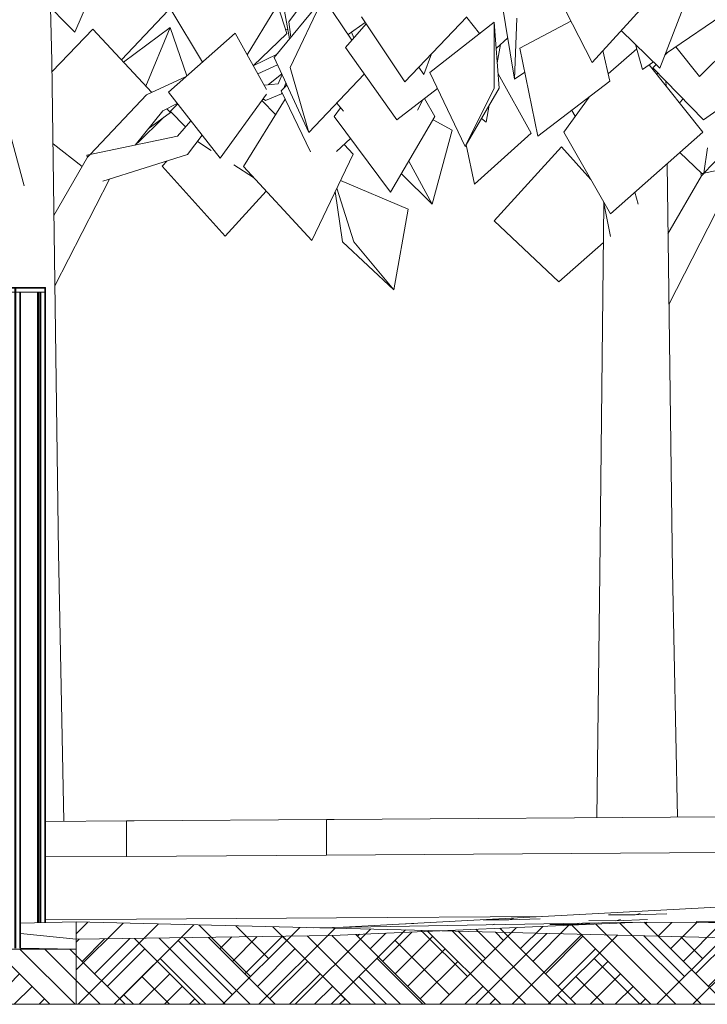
# Model space of a CAD drawing. Header units: millimetres. Extents: x -76432 to -27350, y -300 to 6935.
# Tile 12 of 75: x -74999 to -73251, y -300 to 2202. Entities that reach past the tile are written whole.
import ezdxf

# ---------------------------------------------------------------- set-up
doc = ezdxf.new("R2010")
doc.units = ezdxf.units.MM
doc.header["$MEASUREMENT"] = 0
for name, color, linetype in [('Nouveau_Terrain _ Modifié.Terrain', 7, 'Continuous'), ('Nouveau_Terrain _ Original.Terrain', 7, 'Continuous'), ('Nouveau_VRD _ Végétation.VRD', 7, 'Continuous'), ('VRD _ Bordure.VRD', 7, 'Continuous'), ('VRD _ Clôture.VRD', 7, 'Continuous')]:
    doc.layers.add(name, color=color, linetype=linetype)
pattern_1 = [(315, (0, 0), (95.45942, 95.45942), []), (315, (31.82, 31.82), (190.9188, 190.9188), []), (315, (63.64, 63.64), (190.9188, 190.9188), []), (45, (95.46, 95.46), (-31.819805, 31.819805), [135, -135])]

# ---------------------------------------------------------------- blocks, each defined once
blk = doc.blocks.new('Élément de coupe_10')
at = {"layer": 'VRD _ Bordure.VRD', "color": 7, "linetype": 'Continuous', "lineweight": 15}
for p, q in [((-73222.7, 176.1), (-74199.8, 169.6)), ((-74727.5, 166), (-74933.4, 164.6)), ((-74707.9, 166.2), (-74727.5, 166)), ((-74727.5, 166), (-74727.5, 76)), ((-74219.4, 169.4), (-74707.9, 166.2)), ((-74199.8, 169.6), (-74219.4, 169.4)), ((-74219.4, 79.4), (-74219.4, 169.4)), ((-74727.5, 76), (-74933.4, 74.6)), ((-74219.4, 79.4), (-74727.5, 76)), ((-73222.7, 86.1), (-74219.4, 79.4)), ((-74702, -84), (-74933.4, -85.5)), ((-74193.9, -80.6), (-74702, -84)), ((-73672.4, -77.1), (-74193.9, -80.6))]:
    blk.add_line(p, q, dxfattribs=at)
blk = doc.blocks.new('Élément de coupe_31')
at = {"layer": 'Nouveau_Terrain _ Original.Terrain', "linetype": 'Continuous', "lineweight": 15, "true_color": 0xf48e54}
h = blk.add_hatch(dxfattribs=at)
h.set_pattern_fill('Terre', color=33, style=0, pattern_type=2)
h.set_pattern_definition([(45, (0, 0), (-137.8858, 137.8858), []), (45, (-45.96, 45.96), (-275.7716, 275.7716), []), (45, (-91.92, 91.92), (-275.7716, 275.7716), []), (135, (-137.886, 137.886), (45.96194, 45.96194), [195, -195])])
h.paths.add_polyline_path([(-68703.4, -300), (-69378.9, -256.7), (-70141.7, -206.2), (-74854.9, -90.5), (-74854.9, -300)])
at = {"layer": 'Nouveau_Terrain _ Original.Terrain', "color": 7, "linetype": 'Continuous', "lineweight": 15}
for p, q in [((-74996.5, -93.4), (-74854.9, -90.5)), ((-74854.9, -90.5), (-74854.9, -134.8)), ((-74854.9, -134.8), (-74854.9, -160)), ((-74854.9, -160), (-74854.9, -300))]:
    blk.add_line(p, q, dxfattribs=at)
at = {"layer": 'Nouveau_Terrain _ Original.Terrain', "color": 7, "linetype": 'Continuous', "lineweight": 15, "flags": 128}
for points in [[(-74854.9, -90.5), (-70141.7, -206.2), (-69378.9, -256.7), (-68703.4, -300)], [(-68703.4, -300), (-69952.1, -300), (-74854.9, -300)]]:
    blk.add_lwpolyline(points, dxfattribs=at)
blk = doc.blocks.new('Élément de coupe_42')
at = {"layer": 'Nouveau_Terrain _ Modifié.Terrain', "linetype": 'Continuous', "lineweight": 15, "true_color": 0x966928}
h = blk.add_hatch(dxfattribs=at)
h.set_pattern_fill('Terre_remanié', color=47, style=0, pattern_type=2)
h.set_pattern_definition(pattern_1)
h.paths.add_polyline_path([(-76432.2, -300), (-74854.9, -300), (-74854.9, -160), (-76432.2, -159.1)])
at = {"layer": 'Nouveau_Terrain _ Modifié.Terrain', "color": 7, "linetype": 'Continuous', "lineweight": 15}
for p, q in [((-75684.3, -142.6), (-76432.2, -126.9)), ((-76432.2, -126.9), (-76432.2, -159.1)), ((-75020.1, -156.5), (-75625.2, -143.8)), ((-76432.2, -159.1), (-76432.2, -300)), ((-76432.2, -159.1), (-74854.9, -160)), ((-74854.9, -160), (-74996.5, -157)), ((-74854.9, -300), (-76432.2, -300))]:
    blk.add_line(p, q, dxfattribs=at)
blk = doc.blocks.new('Élément de coupe_46')
at = {"layer": 'Nouveau_VRD _ Végétation.VRD', "color": 7, "linetype": 'Continuous', "lineweight": 15}
for p, q in [((-73740.8, 2051), (-73783.3, 2306)), ((-73544.1, 2093.1), (-73648.3, 2297.6)), ((-73544.1, 2093.1), (-73370.4, 2284.5)), ((-73371.8, 2079), (-73307, 2247.2)), ((-73357.7, 2115.4), (-73171.5, 2241.9)), ((-74019.6, 2044.3), (-74130, 2209.2)), ((-74019.6, 2044.3), (-73862.1, 2209.2)), ((-73740.8, 2051), (-73735.1, 2206.5)), ((-73727.5, 2130), (-73597.7, 2198.2)), ((-73371.8, 2079), (-73470, 2174.7)), ((-73270.9, 2057.8), (-73165.4, 2162.8)), ((-73681.9, 1905.8), (-73727.5, 2130)), ((-73502.9, 2064.6), (-73430.4, 2128)), ((-73416.2, 2075.7), (-73433.4, 2139)), ((-73270.9, 2057.8), (-73331.5, 2133.2)), ((-73498.7, 2045.7), (-73516.3, 2123.7)), ((-73359.2, 2111.7), (-73351.8, 2119.4)), ((-73416.2, 2075.7), (-73388, 2094.8)), ((-73389.2, 2080.1), (-73381.4, 2088.4)), ((-73260.9, 1947.7), (-73389.2, 2080.1)), ((-73740.8, 2051), (-73715.1, 2068.7)), ((-73681.9, 1905.8), (-73498.7, 2045.7)), ((-73260.9, 1947.7), (-73178.9, 2005.4))]:
    blk.add_line(p, q, dxfattribs=at)
blk = doc.blocks.new('Élément de coupe_47')
at = {"layer": 'Nouveau_VRD _ Végétation.VRD', "color": 7, "linetype": 'Continuous', "lineweight": 15}
for p, q in [((-74314.4, 2197), (-74194.5, 2360.4)), ((-74352, 2105.7), (-74227.4, 2257.9)), ((-74313.1, 2153.3), (-74334.2, 2270.3)), ((-74311.4, 2080.4), (-74227.4, 2257.9)), ((-74154.4, 2150.1), (-74227.4, 2257.9)), ((-73829.8, 2167.2), (-73862.1, 2208)), ((-74309.4, 2157.8), (-74314.4, 2197)), ((-74170.6, 2131.3), (-74118.5, 2192)), ((-74164.3, 2164.7), (-74120.7, 2195.3)), ((-73956, 2067.6), (-73792.9, 2196.3)), ((-73792.5, 2028.1), (-73792.9, 2196.3)), ((-73780.3, 2028.1), (-73792.9, 2196.3)), ((-73787.8, 2128.8), (-73758.3, 2156.2)), ((-74040.4, 1947.6), (-74170.6, 2131.3)), ((-73430.1, 2127), (-73430.7, 2127.7)), ((-74264, 1915.9), (-74352, 2105.7)), ((-73971.5, 2062.8), (-73951.8, 2115.3)), ((-74264, 1915.9), (-74311.4, 2080.4)), ((-73971.5, 2062.8), (-73984.3, 2081.2)), ((-73262.7, 1916.5), (-73398.7, 2087.5)), ((-74264, 1915.9), (-74122.9, 2064)), ((-73866.4, 1880), (-73956, 2067.6)), ((-73379.7, 2063.6), (-73376.4, 2066.9)), ((-74040.4, 1947.6), (-73936.8, 2027.3)), ((-73866.4, 1880), (-73792.5, 2028.1)), ((-73866.4, 1880), (-73780.3, 2028.1)), ((-73616.1, 1916.5), (-73551.8, 2005.1)), ((-74199.7, 1956.4), (-74183.1, 1978.4)), ((-74175.8, 1969.7), (-74193.1, 1990.3)), ((-73987.7, 1972.2), (-73973.8, 1998.8)), ((-73943.4, 1955.9), (-73970, 2001.7)), ((-74056, 1763.8), (-74199.7, 1956.4)), ((-74056, 1763.8), (-73943.4, 1955.9)), ((-73496.9, 1709.1), (-73616.1, 1916.5)), ((-73496.9, 1709.1), (-73262.7, 1916.5))]:
    blk.add_line(p, q, dxfattribs=at)
blk = doc.blocks.new('Élément de coupe_50')
at = {"layer": 'Nouveau_VRD _ Végétation.VRD', "color": 7, "linetype": 'Continuous', "lineweight": 15}
for p, q in [((-74740, 2099.8), (-74578, 2272.2)), ((-74735, 2094.5), (-74616.4, 2182.6)), ((-74677.8, 2033), (-74616.4, 2182.6)), ((-74573.8, 2059.6), (-74616.4, 2182.6)), ((-74393.7, 2064.2), (-74343.7, 2087.7)), ((-73356.1, 2034), (-73356.3, 2046.1)), ((-74617.5, 1968.4), (-74597.2, 1988)), ((-74348.6, 1961.1), (-74383.5, 1996.7)), ((-73321.7, 1990.7), (-73312.4, 2000.8)), ((-74699.7, 1888.6), (-74632, 1954.3)), ((-74577.4, 1929.9), (-74616, 1969.9)), ((-73586.6, 1957.1), (-73595.8, 1971.5)), ((-74577.4, 1929.9), (-74574.6, 1932.8)), ((-73259.1, 1812.6), (-73148.2, 1929.9)), ((-74699.7, 1888.6), (-74700.2, 1890.2)), ((-74699.7, 1888.6), (-74699.3, 1891.4)), ((-74511.7, 1869.7), (-74547.1, 1892.4)), ((-73793, 1691.2), (-73621.8, 1879.1)), ((-73547.1, 1796.4), (-73621.8, 1879.1)), ((-73259.8, 1812.4), (-73250.4, 1876.8)), ((-73265.5, 1811.3), (-73320.8, 1865)), ((-74636.8, 1830), (-74623.9, 1843.2)), ((-74476.7, 1652.3), (-74636.8, 1830)), ((-74404.1, 1800.9), (-74454.7, 1833.3)), ((-73339.6, 801), (-73353.5, 1836.1)), ((-73267.9, 1810.7), (-73119.4, 1842.1)), ((-73351.1, 1657.8), (-73265.7, 1805.6)), ((-73267.9, 1810.7), (-73265.8, 1805.4)), ((-73265.7, 1805.6), (-73259.5, 1812.3)), ((-74404.1, 1800.9), (-74404.1, 1800.9)), ((-74476.7, 1652.3), (-74372.3, 1766.6)), ((-73427.1, 1733.3), (-73435.3, 1763.7)), ((-73524, 796.6), (-73513.8, 1734.9)), ((-73497.4, 1651.5), (-73514.8, 1740.3)), ((-73348.7, 1478.8), (-73210.3, 1750.3)), ((-73628.9, 1536.4), (-73793, 1691.2)), ((-73628.9, 1536.4), (-73514.8, 1636.3)), ((-73327.2, 175.4), (-73339.6, 801)), ((-73531.9, 174.1), (-73524, 796.6))]:
    blk.add_line(p, q, dxfattribs=at)
blk = doc.blocks.new('Élément de coupe_51')
at = {"layer": 'Nouveau_VRD _ Végétation.VRD', "color": 7, "linetype": 'Continuous', "lineweight": 15}
for p, q in [((-74858.9, 2170.4), (-74759.1, 2399.9)), ((-74858.9, 2170.4), (-75057, 2371.5)), ((-74320.2, 2166.8), (-74355, 2276.9)), ((-74916.8, 2096.6), (-74920.4, 2232.8)), ((-74534.4, 2094.4), (-74614.4, 2228)), ((-74420.8, 2112.8), (-74350.7, 2228)), ((-74916.5, 2070.2), (-74813.1, 2178.4)), ((-74663.1, 2017.3), (-74813.1, 2178.4)), ((-74323, 2175.7), (-74317.6, 2178.2)), ((-74620.9, 2018.1), (-74451.4, 2167.6)), ((-74371.8, 2024.9), (-74451.4, 2167.6)), ((-74405.3, 2085), (-74320.2, 2166.8)), ((-74149.4, 2156), (-74155.5, 2170.9)), ((-73785.1, 2092.9), (-73776.5, 2139.4)), ((-74405.2, 2084.8), (-74344.6, 2114.8)), ((-74900.1, 847.9), (-74916.8, 2096.6)), ((-74676.2, 2011.2), (-74575.6, 2058.1)), ((-74367.6, 2036.7), (-74332.9, 2064.5)), ((-74342.2, 2039.2), (-74332, 2062.5)), ((-73699.1, 1914.2), (-73783, 2064.2)), ((-74377.8, 2035.7), (-74342.2, 2039.2)), ((-74334.4, 2021.2), (-74319.7, 2036.1)), ((-74327.1, 2028.6), (-74322.1, 2041.2)), ((-74326.1, 2029.7), (-74325.5, 2031)), ((-74325.5, 2031), (-74322, 2041)), ((-74819.6, 1859.6), (-74676.2, 2011.2)), ((-74488.9, 1850.2), (-74620.9, 2018.1)), ((-74488.9, 1850.2), (-74371.8, 2012.8)), ((-74374.3, 1997.1), (-74333, 2013.6)), ((-74259.9, 1866.1), (-74334.4, 2021.2)), ((-74333, 2013.6), (-74332, 2016.2)), ((-74333, 2013.6), (-74332, 2016.1)), ((-74635.2, 1970.7), (-74598.1, 1989.1)), ((-74429.9, 1828.9), (-74324.4, 2000.4)), ((-74381.5, 1999.4), (-74377.9, 1999.8)), ((-74380.1, 2001.4), (-74374.3, 1997.1)), ((-73813.4, 1941.7), (-73805.3, 1985.1)), ((-74987.6, 1780.2), (-75036.6, 1961.8)), ((-74705.5, 1883.7), (-74635.2, 1970.7)), ((-74672.1, 1925.1), (-74615.6, 1966.3)), ((-74615.6, 1966.3), (-74624.6, 1976)), ((-74597.5, 1906.5), (-74563.7, 1945.3)), ((-73900, 1921.4), (-73948.3, 1947.6)), ((-73813.4, 1941.7), (-73824.9, 1951.3)), ((-74828.4, 1857.7), (-74597.5, 1906.5)), ((-74572.3, 1859.4), (-74534.7, 1908.5)), ((-73950.2, 1733.6), (-73900, 1921.4)), ((-73842.6, 1783.8), (-73699.1, 1914.2)), ((-74839.8, 1829), (-74914, 1886.9)), ((-74193.7, 1867.6), (-74157.6, 1900)), ((-74151.5, 1860.2), (-74173.9, 1885.4)), ((-73842.6, 1783.8), (-73863.9, 1884.3)), ((-74911.6, 1704.8), (-74826.2, 1852.6)), ((-74828.4, 1857.7), (-74826.3, 1852.4)), ((-74826.2, 1852.6), (-74820, 1859.2)), ((-74787.8, 1791.9), (-74572.3, 1859.4)), ((-74256.6, 1641.2), (-74151.5, 1860.2)), ((-74256.6, 1641.2), (-74429.9, 1828.9)), ((-73950.2, 1733.6), (-74009.8, 1842.6)), ((-73950.2, 1733.6), (-74028.7, 1810.4)), ((-74909.2, 1525.8), (-74770.8, 1797.3)), ((-74011.1, 1720.4), (-74183.4, 1793.7)), ((-74178.7, 1637.4), (-74196.8, 1765.7)), ((-74149.1, 1637.4), (-74193, 1773.7)), ((-74048, 1515.6), (-74011.1, 1720.4)), ((-74048, 1515.6), (-74178.7, 1637.4)), ((-74048, 1515.6), (-74149.1, 1637.4)), ((-74886.6, 165), (-74900.1, 847.9))]:
    blk.add_line(p, q, dxfattribs=at)
blk = doc.blocks.new('Élément de coupe_361')
at = {"layer": 'VRD _ Clôture.VRD', "color": 7, "linetype": 'Continuous', "lineweight": 15}
for p, q in [((-75020.1, 1519.9), (-75019.9, 1520.7)), ((-75020.1, 1519.9), (-75020, 1519.9)), ((-75020.1, 1510), (-75020.1, 1519.9)), ((-75020.1, -156.8), (-75020.1, 1510)), ((-75020.1, 1510), (-75020, 1510)), ((-75020, 1519.9), (-75019.8, 1520.6)), ((-75018.4, 1519.9), (-75020, 1519.9)), ((-75020, 1510), (-75020, 1519.9)), ((-75020, -156.8), (-75020, 1510)), ((-75020, 1510), (-75018.4, 1510)), ((-75019.6, 1521.3), (-75019.9, 1520.7)), ((-75019.4, 1521.3), (-75019.8, 1520.6)), ((-75019, 1521.7), (-75019.6, 1521.3)), ((-75018.8, 1521.7), (-75019.4, 1521.3)), ((-75018.1, 1521.8), (-75019, 1521.7)), ((-75018.1, 1521.8), (-75018.8, 1521.7)), ((-75017, 1519.9), (-75018.4, 1519.9)), ((-75018.4, 1510), (-75017, 1510)), ((-75018.1, 1521.8), (-75016.6, 1521.8)), ((-75015.7, 1519.9), (-75017, 1519.9)), ((-75017, 1510), (-75015.7, 1510)), ((-75016.6, 1521.8), (-75015.1, 1521.8)), ((-75014.5, 1519.9), (-75015.7, 1519.9)), ((-75015.7, 1510), (-75014.5, 1510)), ((-75015.1, 1521.8), (-75013.8, 1521.8)), ((-75013.4, 1519.9), (-75014.5, 1519.9)), ((-75014.5, 1510), (-75013.4, 1510)), ((-75013.8, 1521.8), (-75012.6, 1521.8)), ((-75012.5, 1519.9), (-75013.4, 1519.9)), ((-75013.4, 1510), (-75012.5, 1510)), ((-75012.6, 1521.8), (-75011.5, 1521.8)), ((-75011.7, 1519.9), (-75012.5, 1519.9)), ((-75012.5, 1510), (-75011.7, 1510)), ((-75011.7, 1519.9), (-75011, 1519.9)), ((-75011.7, 1510), (-75011, 1510)), ((-75011.5, 1521.8), (-75010.6, 1521.8)), ((-75011, 1519.9), (-75010.9, 1520.6)), ((-75010.9, 1519.9), (-75011, 1519.9)), ((-75011, 1510), (-75011, 1519.9)), ((-75011, -157), (-75011, 1510)), ((-75011, 1510), (-75010.9, 1510)), ((-75010.8, 1520.8), (-75010.9, 1520.6)), ((-75010.8, 1519.9), (-75010.9, 1519.9)), ((-75010.9, 1510), (-75010.8, 1510)), ((-75010.5, 1521.3), (-75010.8, 1520.7)), ((-75010.5, 1519.9), (-75010.8, 1519.9)), ((-75010.8, 1510), (-75010.5, 1510)), ((-75010.6, 1521.8), (-75009.8, 1521.8)), ((-75009.9, 1521.7), (-75010.5, 1521.3)), ((-75010.2, 1519.9), (-75010.5, 1519.9)), ((-75010.5, 1510), (-75010.2, 1510)), ((-75009.8, 1519.9), (-75010.2, 1519.9)), ((-75010.2, 1510), (-75009.8, 1510)), ((-75009, 1521.8), (-75009.9, 1521.7)), ((-75009.1, 1521.8), (-75009.8, 1521.8)), ((-75009.4, 1519.9), (-75009.8, 1519.9)), ((-75009.8, 1510), (-75009.4, 1510)), ((-75009.1, 1521.8), (-75009.7, 1521.7)), ((-75009, 1521.8), (-75009.7, 1521.7)), ((-75009, 1519.9), (-75009.4, 1519.9)), ((-75009.4, 1510), (-75009, 1510)), ((-75009, 1521.8), (-75009.1, 1521.8)), ((-75008.9, 1521.8), (-75009, 1521.8)), ((-75008.6, 1519.9), (-75009, 1519.9)), ((-75009, 1510), (-75008.6, 1510)), ((-75008.9, 1521.8), (-74935.4, 1521.8)), ((-75008.9, 1521.8), (-75008.8, 1521.7)), ((-75008.8, 1521.7), (-75008.7, 1521.3)), ((-75008.7, 1521.3), (-75008.6, 1520.6)), ((-75008.6, 1519.9), (-75008.6, 1520.6)), ((-75008.6, 1519.9), (-74934.9, 1519.9)), ((-75008.6, 1519.9), (-75008.6, 1510)), ((-75008.6, -157), (-75008.6, 1510)), ((-75008.6, 1510), (-74998.1, 1510)), ((-74998.1, -157), (-74998.1, 1510)), ((-74998.1, 1510), (-74997.7, 1510)), ((-74998.1, 1510), (-74945.4, 1510)), ((-74997.7, 1510), (-74997.4, 1510)), ((-74996.5, -157), (-74996.5, 1510)), ((-74953.2, -92.5), (-74953.2, 1510)), ((-74950.8, -92.5), (-74950.8, 1510)), ((-74947.8, -92.4), (-74947.8, 1510)), ((-74945.4, -92.4), (-74945.4, 1510)), ((-74945.4, 1510), (-74934.9, 1510)), ((-74935.4, 1521.8), (-74935.2, 1521.7)), ((-74935.3, 1521.8), (-74935.4, 1521.8)), ((-74935.3, 1521.8), (-74934.5, 1521.7)), ((-74935.2, 1521.7), (-74935.1, 1521.3)), ((-74935.1, 1521.3), (-74934.9, 1520.6)), ((-74934.9, 1519.9), (-74934.9, 1520.6)), ((-74934.5, 1519.9), (-74934.9, 1519.9)), ((-74934.9, 1519.9), (-74934.9, 1510)), ((-74934.9, -92.2), (-74934.9, 1510)), ((-74934.9, 1510), (-74934.5, 1510)), ((-74934.5, 1521.7), (-74933.9, 1521.3)), ((-74934.5, 1519.9), (-74934.2, 1519.9)), ((-74934.5, 1510), (-74934.2, 1510)), ((-74934.2, 1519.9), (-74933.8, 1519.9)), ((-74934.2, 1510), (-74933.8, 1510)), ((-74933.9, 1521.3), (-74933.5, 1520.7)), ((-74933.8, 1519.9), (-74933.6, 1519.9)), ((-74933.8, 1510), (-74933.6, 1510)), ((-74933.4, 1519.9), (-74933.6, 1519.9)), ((-74933.6, 1510), (-74933.4, 1510)), ((-74933.4, 1519.9), (-74933.5, 1520.7)), ((-74933.4, 1510), (-74933.4, 1519.9)), ((-74933.4, 1519.9), (-74933.4, 1519.9)), ((-74933.4, -92.1), (-74933.4, 1510)), ((-74933.4, 1510), (-74933.4, 1510))]:
    blk.add_line(p, q, dxfattribs=at)
blk = doc.blocks.new('Élément de coupe_446')
at = {"layer": 'Nouveau_Terrain _ Modifié.Terrain', "linetype": 'Continuous', "lineweight": 15, "true_color": 0x966928}
h = blk.add_hatch(dxfattribs=at)
h.set_pattern_fill('Terre_remanié', color=47, style=0, pattern_type=2)
h.set_pattern_definition(pattern_1)
h.paths.add_polyline_path([(-69952.1, -300), (-69952.1, -107.8), (-73421.5, -91.5), (-74203.7, -125.1), (-74854.9, -134.8), (-74854.9, -300)])
at = {"layer": 'Nouveau_Terrain _ Modifié.Terrain', "color": 7, "linetype": 'Continuous', "lineweight": 15}
for p, q in [((-74252.8, -105.3), (-73421.5, -91.5)), ((-73583.1, -96.9), (-73651.1, -96.8)), ((-73583.1, -96.9), (-73527.3, -93.2)), ((-73583.1, -96.9), (-73576.6, -94.1)), ((-74996.5, -119.9), (-74854.9, -134.8))]:
    blk.add_line(p, q, dxfattribs=at)
at = {"layer": 'Nouveau_Terrain _ Modifié.Terrain', "color": 7, "linetype": 'Continuous', "lineweight": 15, "flags": 128}
blk.add_lwpolyline([(-69952.1, -107.8), (-73421.5, -91.5), (-74203.7, -125.1), (-74854.9, -134.8)], dxfattribs=at)
blk = doc.blocks.new('Élément de coupe_448')
at = {"layer": 'Nouveau_Terrain _ Modifié.Terrain', "color": 7, "linetype": 'Continuous', "lineweight": 15}
for p, q in [((-70314.6, 102.7), (-74176.9, -104.1)), ((-73272.5, -92.2), (-69952.1, -34.4))]:
    blk.add_line(p, q, dxfattribs=at)
at = {"layer": 'Nouveau_Terrain _ Modifié.Terrain', "color": 114, "linetype": 'Continuous', "lineweight": 15, "true_color": 0x00ad56}
for p, q in [((-73434.3, -72.9), (-73502.3, -72.3)), ((-73434.3, -72.9), (-73421.9, -69.2)), ((-73434.3, -72.9), (-73353.9, -69.7)), ((-74034.8, -96.4), (-73997.3, -95)), ((-73756, -85.5), (-73820.4, -85)), ((-73796.7, -97.7), (-73793.2, -96.7)), ((-73756, -85.5), (-73743.6, -81.8)), ((-73756, -85.5), (-73675.6, -82.4)), ((-73483.9, -87.8), (-73551.9, -87.2)), ((-73483.9, -87.8), (-73471.5, -84.1)), ((-73483.9, -87.8), (-73403.5, -84.6)), ((-73211.8, -90.1), (-73279.8, -89.5))]:
    blk.add_line(p, q, dxfattribs=at)

msp = doc.modelspace()

# ---------------------------------------------------------------- block references
at = {"layer": 'Nouveau_Terrain _ Modifié.Terrain', "lineweight": 0}
for name in ['Élément de coupe_448', 'Élément de coupe_446', 'Élément de coupe_42']:
    msp.add_blockref(name, (0, 0), dxfattribs=at)
at = {"layer": 'Nouveau_Terrain _ Original.Terrain', "lineweight": 0}
msp.add_blockref('Élément de coupe_31', (0, 0), dxfattribs=at)
at = {"layer": 'Nouveau_VRD _ Végétation.VRD', "lineweight": 0}
for name in ['Élément de coupe_47', 'Élément de coupe_46', 'Élément de coupe_51', 'Élément de coupe_50']:
    msp.add_blockref(name, (0, 0), dxfattribs=at)
at = {"layer": 'VRD _ Bordure.VRD', "lineweight": 0}
msp.add_blockref('Élément de coupe_10', (0, 0), dxfattribs=at)
at = {"layer": 'VRD _ Clôture.VRD', "lineweight": 0}
msp.add_blockref('Élément de coupe_361', (0, 0), dxfattribs=at)

doc.saveas('drawing.dxf')
